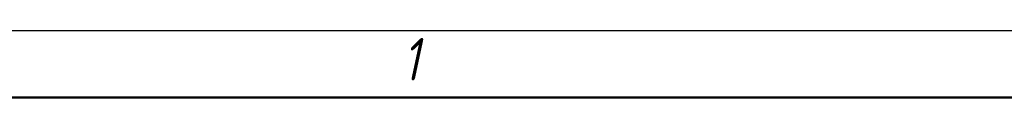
# Model space of a CAD drawing. Header units: millimetres. Extents: x -5840 to 12227, y -347 to 1782.
# Tile 29 of 31: x 1432 to 1799, y 1460 to 1485. Entities that reach past the tile are written whole.
import ezdxf

# ---------------------------------------------------------------- set-up
doc = ezdxf.new("R2010")
doc.units = ezdxf.units.MM
doc.header["$LTSCALE"] = 5
doc.layers.add('Кромка (ГОСТ)', color=7, linetype='Continuous', lineweight=50)
doc.styles.add('Альтернативный текст (ГОСТ)', font='arial.ttf', dxfattribs={"width": 0.8})

# ---------------------------------------------------------------- blocks, each defined once
blk = doc.blocks.new('Рамки ГОСТ - Рамка')
at = {"layer": 'Кромка (ГОСТ)', "lineweight": 25}
blk.add_line((0, 297), (420, 297), dxfattribs=at)
at = {"layer": 'Кромка (ГОСТ)'}
blk.add_line((415, 292), (20, 292), dxfattribs=at)
at = {"layer": 'Кромка (ГОСТ)', "insert": (315.02, 296.443), "char_height": 3.17, "width": 5.23268, "attachment_point": 1, "style": 'Альтернативный текст (ГОСТ)'}
blk.add_mtext('\\fGOST Common|b0|i1;{\\H3.1700;1}', dxfattribs=at)

msp = doc.modelspace()

# ---------------------------------------------------------------- block references
at = {"xscale": 5, "yscale": 5, "zscale": 5}
msp.add_blockref('Рамки ГОСТ - Рамка', (0, 0), dxfattribs=at)

doc.saveas('drawing.dxf')
